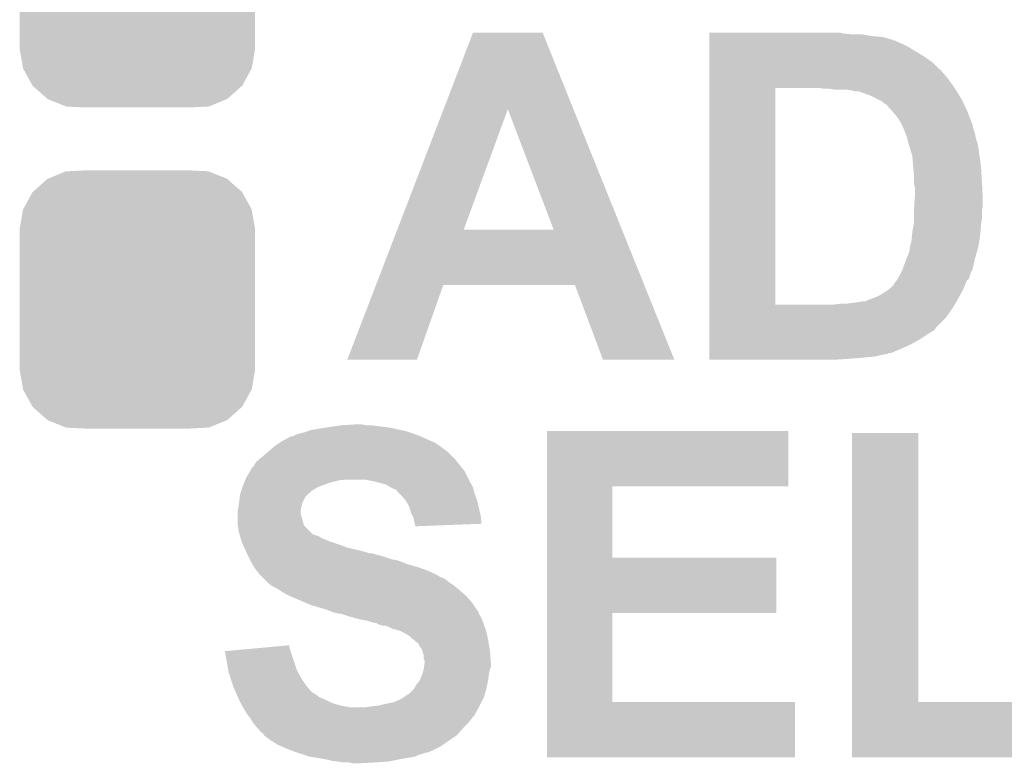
# Model space of a CAD drawing. Extents: x -0.05 to 0.95, y -0.15 to 2.1.
# Tile 29 of 38: x 0.55 to 0.67, y 1.38 to 1.47. Entities that reach past the tile are written whole.
import ezdxf

# ---------------------------------------------------------------- set-up
doc = ezdxf.new("R2010")
doc.units = 0
doc.layers.get('0').update_dxf_attribs({"linetype": 'CONTINUOUS'})
doc.layers.add('PAC1811_CLICK_V100A_GTO', color=14, linetype='CONTINUOUS')
doc.layers.add('PAC1811_CLICK_V100A_GTS', color=12, linetype='CONTINUOUS')

# ---------------------------------------------------------------- blocks, each defined once
blk = doc.blocks.new('CUSTOM_79')
for points in [[(-0.01052, 0.01422), (-0.00841, 0.01508), (0.01054, 0.01422), (0.00839, 0.01508)], [(-0.00841, 0.01508), (-0.00819, 0.01509), (0.00839, 0.01508), (0.00836, 0.01509)], [(-0.00819, 0.01509), (-0.00607, 0.0152), (0.00836, 0.01509), (0.00607, 0.0152)], [(-0.01229, 0.01267), (-0.01059, 0.01419), (0.01231, 0.01267), (0.01057, 0.01419)], [(-0.01059, 0.01419), (-0.01052, 0.01422), (0.01057, 0.01419), (0.01054, 0.01422)], [(-0.01344, 0.01062), (-0.01234, 0.01263), (0.01345, 0.01062), (0.01233, 0.01263)], [(-0.01234, 0.01263), (-0.01229, 0.01267), (0.01233, 0.01263), (0.01231, 0.01267)], [(-0.01385, 0.0083), (-0.01347, 0.01057), (0.01385, 0.0083), (0.01346, 0.01057)], [(-0.01347, 0.01057), (-0.01344, 0.01062), (0.01346, 0.01057), (0.01345, 0.01062)], [(-0.01385, 0.00825), (-0.01385, 0.0083), (0.01385, 0.00825), (0.01385, 0.0083)], [(-0.01385, -0.00825), (-0.01385, 0.00825), (0.01385, -0.00825), (0.01385, 0.00825)], [(-0.01385, -0.0083), (-0.01385, -0.00825), (0.01385, -0.0083), (0.01385, -0.00825)], [(-0.01346, -0.01057), (-0.01385, -0.0083), (0.01347, -0.01057), (0.01385, -0.0083)], [(-0.01345, -0.01062), (-0.01346, -0.01057), (0.01344, -0.01062), (0.01347, -0.01057)], [(-0.01233, -0.01263), (-0.01345, -0.01062), (0.01234, -0.01263), (0.01344, -0.01062)], [(-0.01231, -0.01267), (-0.01233, -0.01263), (0.01229, -0.01267), (0.01234, -0.01263)], [(-0.01057, -0.01419), (-0.01231, -0.01267), (0.01059, -0.01419), (0.01229, -0.01267)], [(-0.01054, -0.01422), (-0.01057, -0.01419), (0.01052, -0.01422), (0.01059, -0.01419)], [(-0.00839, -0.01508), (-0.01054, -0.01422), (0.00841, -0.01508), (0.01052, -0.01422)], [(-0.00836, -0.01509), (-0.00839, -0.01508), (0.00819, -0.01509), (0.00841, -0.01508)], [(-0.00607, -0.0152), (-0.00836, -0.01509), (0.00607, -0.0152), (0.00819, -0.01509)]]:
    blk.add_solid(points)

msp = doc.modelspace()

# ---------------------------------------------------------------- linework, layer by layer
at = {"layer": 'PAC1811_CLICK_V100A_GTO'}
for points in [[(0.60304, 1.4585), (0.6065, 1.4675), (0.61832, 1.4585), (0.6147, 1.4675)], [(0.6065, 1.4675), (0.6065, 1.4675), (0.6147, 1.4675), (0.6065, 1.4675)], [(0.6343, 1.4674), (0.6343, 1.4675), (0.6501, 1.4674), (0.6497, 1.4675)], [(0.6343, 1.4673), (0.6343, 1.4674), (0.6512, 1.4673), (0.6501, 1.4674)], [(0.6343, 1.4671), (0.6343, 1.4673), (0.6535, 1.4671), (0.6523, 1.4673)], [(0.6343, 1.467), (0.6343, 1.4671), (0.6547, 1.467), (0.6535, 1.4671)], [(0.6343, 1.4667), (0.6343, 1.467), (0.6558, 1.4667), (0.6547, 1.467)], [(0.6343, 1.4666), (0.6343, 1.4667), (0.6559, 1.4666), (0.6558, 1.4667)], [(0.6343, 1.4665), (0.6343, 1.4666), (0.6563, 1.4665), (0.6561, 1.4666)], [(0.6343, 1.4666), (0.6343, 1.4666), (0.6561, 1.4666), (0.6559, 1.4666)], [(0.6343, 1.4662), (0.6343, 1.4665), (0.657, 1.4662), (0.6563, 1.4665)], [(0.6343, 1.4658), (0.6343, 1.4662), (0.6578, 1.4658), (0.657, 1.4662)], [(0.6343, 1.4653), (0.6343, 1.4658), (0.6586, 1.4653), (0.6578, 1.4658)], [(0.6343, 1.4647), (0.6343, 1.4653), (0.6596, 1.4647), (0.6586, 1.4653)], [(0.6343, 1.464), (0.6343, 1.4647), (0.6606, 1.464), (0.6596, 1.4647)], [(0.6343, 1.4631), (0.6343, 1.464), (0.6615, 1.4631), (0.6606, 1.464)], [(0.6343, 1.463), (0.6343, 1.4631), (0.6616, 1.463), (0.6616, 1.4631)], [(0.6343, 1.4631), (0.6343, 1.4631), (0.6616, 1.4631), (0.6615, 1.4631)], [(0.6343, 1.4627), (0.6343, 1.463), (0.6619, 1.4627), (0.6616, 1.463)], [(0.6343, 1.4621), (0.6343, 1.4627), (0.6624, 1.4621), (0.6619, 1.4627)], [(0.6343, 1.4614), (0.6343, 1.4621), (0.6629, 1.4614), (0.6624, 1.4621)], [(0.6343, 1.461), (0.6343, 1.4614), (0.66317, 1.461), (0.6629, 1.4614)], [(0.6343, 1.4355), (0.6343, 1.461), (0.6421, 1.4355), (0.6421, 1.461)], [(0.6479, 1.4609), (0.6472, 1.461), (0.66323, 1.4609), (0.66317, 1.461)], [(0.6491, 1.4608), (0.6485, 1.4609), (0.6633, 1.4608), (0.66323, 1.4609)], [(0.6511, 1.4607), (0.6505, 1.4608), (0.66337, 1.4607), (0.6633, 1.4608)], [(0.6515, 1.4606), (0.6511, 1.4607), (0.66343, 1.4606), (0.66337, 1.4607)], [(0.65217, 1.4605), (0.6519, 1.4606), (0.6635, 1.4605), (0.66343, 1.4606)], [(0.6527, 1.4603), (0.65217, 1.4605), (0.66362, 1.4603), (0.6635, 1.4605)], [(0.6533, 1.4601), (0.6527, 1.4603), (0.66374, 1.4601), (0.66362, 1.4603)], [(0.6545, 1.4595), (0.6533, 1.4601), (0.6641, 1.4595), (0.66374, 1.4601)], [(0.6549, 1.4592), (0.6545, 1.4595), (0.66424, 1.4592), (0.6641, 1.4595)], [(0.6552, 1.459), (0.6549, 1.4592), (0.66433, 1.459), (0.66424, 1.4592)], [(0.6554, 1.4588), (0.6552, 1.459), (0.66442, 1.4588), (0.66433, 1.459)], [(0.59758, 1.4443), (0.60304, 1.4585), (0.6054, 1.4443), (0.6106, 1.4585)], [(0.616, 1.4443), (0.6106, 1.4585), (0.62404, 1.4443), (0.61832, 1.4585)], [(0.6554, 1.4587), (0.6554, 1.4588), (0.66447, 1.4587), (0.66442, 1.4588)], [(0.6559, 1.4582), (0.6554, 1.4587), (0.6647, 1.4582), (0.66447, 1.4587)], [(0.6564, 1.4576), (0.6559, 1.4582), (0.66493, 1.4576), (0.6647, 1.4582)], [(0.6568, 1.457), (0.6564, 1.4576), (0.66516, 1.457), (0.66493, 1.4576)], [(0.65685, 1.4569), (0.6568, 1.457), (0.6652, 1.4569), (0.66516, 1.457)], [(0.65695, 1.4567), (0.65685, 1.4569), (0.6653, 1.4567), (0.6652, 1.4569)], [(0.65705, 1.4565), (0.65695, 1.4567), (0.6653, 1.4565), (0.6653, 1.4567)], [(0.6571, 1.4564), (0.65705, 1.4565), (0.66533, 1.4564), (0.6653, 1.4565)], [(0.6573, 1.4559), (0.6571, 1.4564), (0.6655, 1.4559), (0.66533, 1.4564)], [(0.65746, 1.4555), (0.6573, 1.4559), (0.6656, 1.4555), (0.6655, 1.4559)], [(0.6575, 1.4554), (0.65746, 1.4555), (0.66562, 1.4554), (0.6656, 1.4555)], [(0.6576, 1.4551), (0.6575, 1.4554), (0.66568, 1.4551), (0.66562, 1.4554)], [(0.6576, 1.455), (0.6576, 1.4551), (0.6657, 1.455), (0.66568, 1.4551)], [(0.65778, 1.4544), (0.6576, 1.455), (0.6659, 1.4544), (0.6657, 1.455)], [(0.65796, 1.4538), (0.65778, 1.4544), (0.666, 1.4538), (0.6659, 1.4544)], [(0.6582, 1.453), (0.65796, 1.4538), (0.66611, 1.453), (0.666, 1.4538)], [(0.65825, 1.4524), (0.6582, 1.453), (0.6662, 1.4524), (0.66611, 1.453)], [(0.6583, 1.4518), (0.65825, 1.4524), (0.66627, 1.4518), (0.6662, 1.4524)], [(0.65833, 1.4515), (0.6583, 1.4518), (0.6663, 1.4515), (0.66627, 1.4518)], [(0.6584, 1.4507), (0.65833, 1.4515), (0.66635, 1.4507), (0.6663, 1.4515)], [(0.6584, 1.4498), (0.6584, 1.4507), (0.6664, 1.4498), (0.66635, 1.4507)], [(0.6584, 1.4497), (0.6584, 1.4498), (0.66641, 1.4497), (0.6664, 1.4498)], [(0.6585, 1.4493), (0.6584, 1.4497), (0.66643, 1.4493), (0.66641, 1.4497)], [(0.6585, 1.4482), (0.6585, 1.4493), (0.66648, 1.4482), (0.66643, 1.4493)], [(0.65843, 1.4471), (0.65848, 1.4479), (0.6665, 1.4471), (0.6665, 1.4479)], [(0.65848, 1.4479), (0.6585, 1.4482), (0.6665, 1.4479), (0.66648, 1.4482)], [(0.6584, 1.4466), (0.65843, 1.4471), (0.6664, 1.4466), (0.6665, 1.4471)], [(0.6584, 1.4456), (0.6584, 1.4466), (0.6664, 1.4456), (0.6664, 1.4466)], [(0.65837, 1.445), (0.6584, 1.4452), (0.6663, 1.445), (0.66633, 1.4452)], [(0.6584, 1.4452), (0.6584, 1.4456), (0.66633, 1.4452), (0.6664, 1.4456)], [(0.59508, 1.4378), (0.59758, 1.4443), (0.62666, 1.4378), (0.62404, 1.4443)], [(0.59758, 1.4443), (0.59758, 1.4443), (0.616, 1.4443), (0.6054, 1.4443)], [(0.65818, 1.4438), (0.6582, 1.444), (0.6662, 1.4438), (0.66622, 1.444)], [(0.6582, 1.444), (0.65837, 1.445), (0.66622, 1.444), (0.6663, 1.445)], [(0.65795, 1.4424), (0.6581, 1.443), (0.666, 1.4424), (0.66609, 1.443)], [(0.6581, 1.443), (0.65818, 1.4438), (0.66609, 1.443), (0.6662, 1.4438)], [(0.6577, 1.4414), (0.6578, 1.4416), (0.66571, 1.4414), (0.66577, 1.4416)], [(0.6578, 1.4416), (0.6579, 1.4419), (0.66577, 1.4416), (0.66586, 1.4419)], [(0.6579, 1.4422), (0.65795, 1.4424), (0.66594, 1.4422), (0.666, 1.4424)], [(0.6579, 1.4419), (0.6579, 1.4422), (0.66586, 1.4419), (0.66594, 1.4422)], [(0.65707, 1.4397), (0.65756, 1.441), (0.6653, 1.4397), (0.6656, 1.441)], [(0.65756, 1.441), (0.6576, 1.4411), (0.6656, 1.441), (0.66563, 1.4411)], [(0.6576, 1.4412), (0.6577, 1.4413), (0.66566, 1.4412), (0.66569, 1.4413)], [(0.6576, 1.4411), (0.6576, 1.4412), (0.66563, 1.4411), (0.66566, 1.4412)], [(0.6577, 1.4413), (0.6577, 1.4414), (0.66569, 1.4413), (0.66571, 1.4414)], [(0.65675, 1.439), (0.6569, 1.4393), (0.665, 1.439), (0.6651, 1.4393)], [(0.6569, 1.4393), (0.657, 1.4395), (0.6651, 1.4393), (0.6652, 1.4395)], [(0.657, 1.4395), (0.65704, 1.4396), (0.6652, 1.4395), (0.6653, 1.4396)], [(0.65704, 1.4396), (0.65707, 1.4397), (0.6653, 1.4396), (0.6653, 1.4397)], [(0.6561, 1.438), (0.65632, 1.4383), (0.66448, 1.438), (0.6646, 1.4383)], [(0.65632, 1.4383), (0.6564, 1.4384), (0.6646, 1.4383), (0.6647, 1.4384)], [(0.6564, 1.4384), (0.65652, 1.4386), (0.6647, 1.4384), (0.6649, 1.4386)], [(0.65652, 1.4386), (0.6567, 1.4389), (0.6649, 1.4386), (0.66497, 1.4389)], [(0.6567, 1.4389), (0.65675, 1.439), (0.66497, 1.4389), (0.665, 1.439)], [(0.5917, 1.429), (0.59508, 1.4378), (0.5999, 1.429), (0.603, 1.4378)], [(0.59508, 1.4378), (0.59508, 1.4378), (0.603, 1.4378), (0.6185, 1.4378)], [(0.6218, 1.429), (0.6185, 1.4378), (0.6302, 1.429), (0.62666, 1.4378)], [(0.6542, 1.4365), (0.6552, 1.4371), (0.66376, 1.4365), (0.66409, 1.4371)], [(0.6552, 1.4371), (0.65545, 1.4373), (0.66409, 1.4371), (0.6642, 1.4373)], [(0.65545, 1.4373), (0.6557, 1.4375), (0.6642, 1.4373), (0.66428, 1.4375)], [(0.6557, 1.4375), (0.6559, 1.4377), (0.66428, 1.4375), (0.66436, 1.4377)], [(0.6559, 1.4377), (0.6561, 1.438), (0.66436, 1.4377), (0.66448, 1.438)], [(0.6512, 1.4357), (0.6519, 1.4358), (0.66331, 1.4357), (0.66337, 1.4358)], [(0.6519, 1.4358), (0.6525, 1.4359), (0.66337, 1.4358), (0.66343, 1.4359)], [(0.6527, 1.4359), (0.6529, 1.436), (0.66343, 1.4359), (0.66348, 1.436)], [(0.6529, 1.436), (0.6532, 1.4361), (0.66348, 1.436), (0.66354, 1.4361)], [(0.6532, 1.4361), (0.65345, 1.4362), (0.66354, 1.4361), (0.6636, 1.4362)], [(0.65345, 1.4362), (0.6542, 1.4365), (0.6636, 1.4362), (0.66376, 1.4365)], [(0.6343, 1.435), (0.6343, 1.4355), (0.6629, 1.435), (0.66319, 1.4355)], [(0.6343, 1.4355), (0.6343, 1.4355), (0.6489, 1.4355), (0.6421, 1.4355)], [(0.6343, 1.4339), (0.6343, 1.435), (0.6621, 1.4339), (0.6629, 1.435)], [(0.6489, 1.4355), (0.6497, 1.4356), (0.66319, 1.4355), (0.66325, 1.4356)], [(0.6504, 1.4356), (0.6512, 1.4357), (0.66325, 1.4356), (0.66331, 1.4357)], [(0.6343, 1.4328), (0.6343, 1.4339), (0.661, 1.4328), (0.6621, 1.4339)], [(0.6343, 1.4325), (0.6343, 1.4328), (0.6608, 1.4325), (0.661, 1.4328)], [(0.6343, 1.4322), (0.6343, 1.4325), (0.6603, 1.4322), (0.6608, 1.4325)], [(0.6343, 1.4318), (0.6343, 1.4322), (0.6597, 1.4318), (0.6603, 1.4322)], [(0.6343, 1.4313), (0.6343, 1.4318), (0.6589, 1.4313), (0.6597, 1.4318)], [(0.6343, 1.4308), (0.6343, 1.4313), (0.658, 1.4308), (0.6589, 1.4313)], [(0.6343, 1.4303), (0.6343, 1.4308), (0.6569, 1.4303), (0.658, 1.4308)], [(0.6343, 1.4298), (0.6343, 1.4303), (0.6557, 1.4298), (0.6569, 1.4303)], [(0.6302, 1.429), (0.6302, 1.429), (0.6302, 1.429), (0.6218, 1.429)], [(0.6343, 1.4297), (0.6343, 1.4298), (0.6553, 1.4297), (0.6554, 1.4298)], [(0.6343, 1.4298), (0.6343, 1.4298), (0.6554, 1.4298), (0.6557, 1.4298)], [(0.6343, 1.4296), (0.6343, 1.4297), (0.6547, 1.4296), (0.6553, 1.4297)], [(0.6343, 1.4294), (0.6343, 1.4296), (0.6539, 1.4294), (0.6547, 1.4296)], [(0.6343, 1.4293), (0.6343, 1.4294), (0.6529, 1.4293), (0.6539, 1.4294)], [(0.6343, 1.4292), (0.6343, 1.4293), (0.6518, 1.4292), (0.6529, 1.4293)], [(0.6343, 1.4291), (0.6343, 1.4292), (0.6504, 1.4291), (0.6518, 1.4292)], [(0.6343, 1.429), (0.6343, 1.4291), (0.64891, 1.429), (0.6504, 1.4291)], [(0.6489, 1.429), (0.6343, 1.429), (0.6489, 1.429), (0.64891, 1.429)], [(0.58705, 1.4206), (0.5873, 1.4207), (0.5986, 1.4206), (0.59815, 1.4207)], [(0.5873, 1.4207), (0.5884, 1.4209), (0.59815, 1.4207), (0.59725, 1.4209)], [(0.5884, 1.4209), (0.58905, 1.421), (0.59725, 1.4209), (0.5968, 1.421)], [(0.58905, 1.421), (0.5897, 1.4211), (0.5968, 1.421), (0.596, 1.4211)], [(0.5897, 1.4211), (0.5904, 1.4212), (0.596, 1.4211), (0.5952, 1.4212)], [(0.5904, 1.4212), (0.5911, 1.4213), (0.5952, 1.4212), (0.5945, 1.4213)], [(0.5911, 1.4213), (0.5927, 1.4214), (0.5939, 1.4213), (0.5934, 1.4214)], [(0.584, 1.4194), (0.5851, 1.42), (0.60165, 1.4194), (0.6003, 1.42)], [(0.5853, 1.42), (0.5857, 1.4202), (0.6003, 1.42), (0.59977, 1.4202)], [(0.5857, 1.4202), (0.586, 1.4203), (0.59977, 1.4202), (0.5995, 1.4203)], [(0.586, 1.4203), (0.5868, 1.4205), (0.5995, 1.4203), (0.5989, 1.4205)], [(0.5868, 1.4205), (0.58705, 1.4206), (0.5989, 1.4205), (0.5986, 1.4206)], [(0.6152, 1.4141), (0.6152, 1.4206), (0.6436, 1.4141), (0.6436, 1.4206)], [(0.6152, 1.4206), (0.6152, 1.4206), (0.6436, 1.4206), (0.6152, 1.4206)], [(0.6511, 1.3887), (0.6511, 1.4204), (0.6589, 1.3887), (0.6589, 1.4204)], [(0.6511, 1.4204), (0.6511, 1.4204), (0.6589, 1.4204), (0.6511, 1.4204)], [(0.5823, 1.4181), (0.58299, 1.4187), (0.6036, 1.4181), (0.6028, 1.4187)], [(0.58299, 1.4187), (0.5831, 1.4188), (0.6028, 1.4187), (0.60266, 1.4188)], [(0.5831, 1.4188), (0.5837, 1.4192), (0.60266, 1.4188), (0.6021, 1.4192)], [(0.5837, 1.4192), (0.584, 1.4194), (0.6021, 1.4192), (0.60165, 1.4194)], [(0.581, 1.417), (0.58136, 1.4173), (0.60462, 1.417), (0.6044, 1.4173)], [(0.58136, 1.4173), (0.5816, 1.4175), (0.6044, 1.4173), (0.6042, 1.4175)], [(0.5816, 1.4175), (0.5823, 1.4181), (0.6042, 1.4175), (0.6036, 1.4181)], [(0.58028, 1.4159), (0.5804, 1.4161), (0.6055, 1.4159), (0.60534, 1.4161)], [(0.5804, 1.4162), (0.5807, 1.4165), (0.60526, 1.4162), (0.60502, 1.4165)], [(0.5804, 1.4161), (0.5804, 1.4162), (0.60534, 1.4161), (0.60526, 1.4162)], [(0.5807, 1.4165), (0.58094, 1.4169), (0.60502, 1.4165), (0.6047, 1.4169)], [(0.58094, 1.4169), (0.581, 1.417), (0.6047, 1.4169), (0.60462, 1.417)], [(0.57968, 1.4148), (0.57972, 1.4149), (0.5907, 1.4148), (0.5915, 1.4149)], [(0.57972, 1.4149), (0.5798, 1.4151), (0.606, 1.4149), (0.6059, 1.4151)], [(0.5798, 1.4151), (0.58028, 1.4159), (0.6059, 1.4151), (0.6055, 1.4159)], [(0.5948, 1.4147), (0.5938, 1.4149), (0.6061, 1.4147), (0.606, 1.4149)], [(0.5792, 1.4135), (0.57937, 1.414), (0.5874, 1.4135), (0.5882, 1.414)], [(0.57937, 1.414), (0.5794, 1.4141), (0.5882, 1.414), (0.58847, 1.4141)], [(0.5794, 1.4141), (0.57948, 1.4143), (0.58847, 1.4141), (0.589, 1.4143)], [(0.57948, 1.4143), (0.5796, 1.4146), (0.589, 1.4143), (0.5899, 1.4146)], [(0.5796, 1.4146), (0.57968, 1.4148), (0.5899, 1.4146), (0.5907, 1.4148)], [(0.5956, 1.4145), (0.5948, 1.4147), (0.60621, 1.4145), (0.6061, 1.4147)], [(0.5963, 1.4143), (0.5956, 1.4145), (0.60633, 1.4143), (0.60621, 1.4145)], [(0.5968, 1.414), (0.5963, 1.4143), (0.6065, 1.414), (0.60633, 1.4143)], [(0.5972, 1.4138), (0.5968, 1.414), (0.60655, 1.4138), (0.6065, 1.414)], [(0.5975, 1.4137), (0.5972, 1.4138), (0.60657, 1.4137), (0.60655, 1.4138)], [(0.6152, 1.4057), (0.6152, 1.4141), (0.6229, 1.4057), (0.6229, 1.4141)], [(0.6152, 1.4141), (0.6152, 1.4141), (0.6229, 1.4141), (0.6436, 1.4141)], [(0.579, 1.4124), (0.57906, 1.4129), (0.58655, 1.4124), (0.5868, 1.4129)], [(0.57906, 1.4129), (0.5791, 1.4132), (0.5868, 1.4129), (0.5871, 1.4132)], [(0.5791, 1.4132), (0.57913, 1.4133), (0.5871, 1.4132), (0.5872, 1.4133)], [(0.57913, 1.4133), (0.57917, 1.4134), (0.5872, 1.4133), (0.5874, 1.4134)], [(0.57917, 1.4134), (0.5792, 1.4135), (0.5874, 1.4134), (0.5874, 1.4135)], [(0.5975, 1.4136), (0.5975, 1.4137), (0.6066, 1.4136), (0.60657, 1.4137)], [(0.5979, 1.4132), (0.5975, 1.4136), (0.6067, 1.4132), (0.6066, 1.4136)], [(0.5981, 1.413), (0.5979, 1.4132), (0.60678, 1.413), (0.6067, 1.4132)], [(0.5986, 1.4124), (0.5981, 1.413), (0.607, 1.4124), (0.60678, 1.413)], [(0.5788, 1.4111), (0.5789, 1.4117), (0.5862, 1.4111), (0.5863, 1.4117)], [(0.5789, 1.4117), (0.57896, 1.4121), (0.5863, 1.4117), (0.5864, 1.4121)], [(0.57896, 1.4121), (0.579, 1.4124), (0.5864, 1.4121), (0.58655, 1.4124)], [(0.599, 1.4117), (0.5986, 1.4124), (0.60716, 1.4117), (0.607, 1.4124)], [(0.59906, 1.4115), (0.599, 1.4117), (0.6072, 1.4115), (0.60716, 1.4117)], [(0.5992, 1.411), (0.59906, 1.4115), (0.60733, 1.411), (0.6072, 1.4115)], [(0.5788, 1.4109), (0.5788, 1.4111), (0.5862, 1.4109), (0.5862, 1.4111)], [(0.5788, 1.4103), (0.5788, 1.4109), (0.5864, 1.4103), (0.5862, 1.4109)], [(0.5788, 1.4098), (0.5788, 1.4103), (0.58652, 1.4098), (0.5864, 1.4103)], [(0.59935, 1.4107), (0.5992, 1.411), (0.6074, 1.4107), (0.60733, 1.411)], [(0.5995, 1.4104), (0.59935, 1.4107), (0.60743, 1.4104), (0.6074, 1.4107)], [(0.5996, 1.4099), (0.5995, 1.4104), (0.60748, 1.4099), (0.60743, 1.4104)], [(0.57883, 1.4095), (0.5788, 1.4098), (0.5866, 1.4095), (0.58652, 1.4098)], [(0.5789, 1.4089), (0.57883, 1.4095), (0.5872, 1.4089), (0.5866, 1.4095)], [(0.59965, 1.4097), (0.5996, 1.4099), (0.6075, 1.4097), (0.60748, 1.4099)], [(0.5997, 1.4095), (0.59965, 1.4097), (0.60229, 1.4095), (0.6075, 1.4097)], [(0.5997, 1.4094), (0.5997, 1.4095), (0.5997, 1.4094), (0.60229, 1.4095)], [(0.57901, 1.4085), (0.5789, 1.4089), (0.5876, 1.4085), (0.5872, 1.4089)], [(0.57904, 1.4084), (0.57901, 1.4085), (0.5878, 1.4084), (0.5876, 1.4085)], [(0.5791, 1.4082), (0.57904, 1.4084), (0.5884, 1.4082), (0.5878, 1.4084)], [(0.57916, 1.408), (0.5791, 1.4082), (0.5887, 1.408), (0.5884, 1.4082)], [(0.57927, 1.4076), (0.57916, 1.408), (0.5897, 1.4076), (0.5887, 1.408)], [(0.5793, 1.4075), (0.57927, 1.4076), (0.59, 1.4075), (0.5897, 1.4076)], [(0.57944, 1.4072), (0.5793, 1.4075), (0.5909, 1.4072), (0.59, 1.4075)], [(0.57958, 1.4069), (0.57944, 1.4072), (0.5917, 1.4069), (0.5909, 1.4072)], [(0.57967, 1.4067), (0.57958, 1.4069), (0.5925, 1.4067), (0.5917, 1.4069)], [(0.57976, 1.4065), (0.57967, 1.4067), (0.5934, 1.4065), (0.5925, 1.4067)], [(0.5799, 1.4062), (0.57976, 1.4065), (0.5944, 1.4062), (0.5934, 1.4065)], [(0.57995, 1.4061), (0.5799, 1.4062), (0.595, 1.4061), (0.5947, 1.4062)], [(0.5799, 1.4062), (0.5799, 1.4062), (0.5947, 1.4062), (0.5944, 1.4062)], [(0.58005, 1.4059), (0.57995, 1.4061), (0.5958, 1.4059), (0.595, 1.4061)], [(0.58025, 1.4055), (0.58005, 1.4059), (0.597, 1.4055), (0.5958, 1.4059)], [(0.6152, 1.3992), (0.6152, 1.4057), (0.6422, 1.3992), (0.6422, 1.4057)], [(0.6152, 1.4057), (0.6152, 1.4057), (0.6422, 1.4057), (0.6229, 1.4057)], [(0.5803, 1.4054), (0.58025, 1.4055), (0.5976, 1.4054), (0.597, 1.4055)], [(0.5805, 1.405), (0.5803, 1.4054), (0.59864, 1.405), (0.5976, 1.4054)], [(0.58056, 1.4049), (0.5805, 1.405), (0.5989, 1.4049), (0.59864, 1.405)], [(0.5808, 1.4045), (0.58056, 1.4049), (0.6003, 1.4045), (0.5989, 1.4049)], [(0.58117, 1.404), (0.5808, 1.4045), (0.6016, 1.404), (0.6003, 1.4045)], [(0.5814, 1.4037), (0.58117, 1.404), (0.6022, 1.4037), (0.6016, 1.404)], [(0.5817, 1.4034), (0.5814, 1.4037), (0.6027, 1.4034), (0.6022, 1.4037)], [(0.5819, 1.4032), (0.5817, 1.4034), (0.6032, 1.4032), (0.6028, 1.4034)], [(0.5817, 1.4034), (0.5817, 1.4034), (0.6028, 1.4034), (0.6027, 1.4034)], [(0.5823, 1.4028), (0.5819, 1.4032), (0.6037, 1.4028), (0.6032, 1.4032)], [(0.5828, 1.4024), (0.5823, 1.4028), (0.6043, 1.4024), (0.6037, 1.4028)], [(0.5834, 1.4021), (0.5828, 1.4024), (0.60465, 1.4021), (0.6043, 1.4024)], [(0.584, 1.4017), (0.5834, 1.4021), (0.60512, 1.4017), (0.60465, 1.4021)], [(0.5847, 1.4013), (0.584, 1.4017), (0.60558, 1.4013), (0.60512, 1.4017)], [(0.58493, 1.4012), (0.5847, 1.4013), (0.6057, 1.4012), (0.60558, 1.4013)], [(0.5868, 1.4004), (0.58493, 1.4012), (0.6064, 1.4004), (0.6057, 1.4012)], [(0.5875, 1.4001), (0.5868, 1.4004), (0.6066, 1.4001), (0.6064, 1.4004)], [(0.5889, 1.3997), (0.5875, 1.4001), (0.60687, 1.3997), (0.6066, 1.4001)], [(0.5895, 1.3995), (0.5889, 1.3997), (0.607, 1.3995), (0.60687, 1.3997)], [(0.58975, 1.3994), (0.5895, 1.3995), (0.6071, 1.3994), (0.607, 1.3995)], [(0.59, 1.3993), (0.58975, 1.3994), (0.60713, 1.3993), (0.6071, 1.3994)], [(0.5904, 1.3992), (0.59, 1.3993), (0.60717, 1.3992), (0.60713, 1.3993)], [(0.5907, 1.3991), (0.5904, 1.3992), (0.6072, 1.3991), (0.60717, 1.3992)], [(0.5919, 1.3988), (0.591, 1.3991), (0.60738, 1.3988), (0.6072, 1.3991)], [(0.5926, 1.3986), (0.5919, 1.3988), (0.6075, 1.3986), (0.60738, 1.3988)], [(0.6152, 1.3887), (0.6152, 1.3992), (0.6229, 1.3887), (0.6229, 1.3992)], [(0.6152, 1.3992), (0.6152, 1.3992), (0.6229, 1.3992), (0.6422, 1.3992)], [(0.5934, 1.3984), (0.5926, 1.3986), (0.60757, 1.3984), (0.6075, 1.3986)], [(0.594, 1.3983), (0.5934, 1.3984), (0.60761, 1.3983), (0.60757, 1.3984)], [(0.5946, 1.3981), (0.594, 1.3983), (0.60769, 1.3981), (0.60761, 1.3983)], [(0.5951, 1.398), (0.5946, 1.3981), (0.60772, 1.398), (0.60769, 1.3981)], [(0.5955, 1.3978), (0.5951, 1.398), (0.6078, 1.3978), (0.60772, 1.398)], [(0.5959, 1.3977), (0.5955, 1.3978), (0.60783, 1.3977), (0.6078, 1.3978)], [(0.5965, 1.3976), (0.5962, 1.3977), (0.60787, 1.3976), (0.60783, 1.3977)], [(0.5971, 1.3973), (0.5965, 1.3976), (0.60797, 1.3973), (0.60787, 1.3976)], [(0.5979, 1.3971), (0.5972, 1.3973), (0.60803, 1.3971), (0.60797, 1.3973)], [(0.5983, 1.3969), (0.5979, 1.3971), (0.6081, 1.3969), (0.60803, 1.3971)], [(0.5985, 1.3968), (0.5983, 1.3969), (0.60812, 1.3968), (0.6081, 1.3969)], [(0.599, 1.3965), (0.5985, 1.3968), (0.60818, 1.3965), (0.60812, 1.3968)], [(0.5993, 1.3962), (0.599, 1.3965), (0.60824, 1.3962), (0.60818, 1.3965)], [(0.58165, 1.3951), (0.5849, 1.3954), (0.5849, 1.3951), (0.5849, 1.3954)], [(0.5996, 1.396), (0.5993, 1.3962), (0.60828, 1.396), (0.60824, 1.3962)], [(0.5997, 1.3959), (0.5996, 1.396), (0.6083, 1.3959), (0.60828, 1.396)], [(0.5999, 1.3957), (0.5997, 1.3959), (0.60833, 1.3957), (0.6083, 1.3959)], [(0.6002, 1.3953), (0.6, 1.3957), (0.6084, 1.3953), (0.60833, 1.3957)], [(0.6005, 1.3949), (0.6002, 1.3953), (0.60847, 1.3949), (0.6084, 1.3953)], [(0.5773, 1.3947), (0.58165, 1.3951), (0.58503, 1.3947), (0.5849, 1.3951)], [(0.5775, 1.3936), (0.5773, 1.3947), (0.5854, 1.3936), (0.58503, 1.3947)], [(0.60055, 1.3947), (0.6005, 1.3949), (0.6085, 1.3947), (0.60847, 1.3949)], [(0.6006, 1.3945), (0.60055, 1.3947), (0.60852, 1.3945), (0.6085, 1.3947)], [(0.6007, 1.3942), (0.6006, 1.3945), (0.60854, 1.3942), (0.60852, 1.3945)], [(0.6007, 1.3938), (0.6007, 1.3942), (0.60857, 1.3938), (0.60854, 1.3942)], [(0.5777, 1.3924), (0.5775, 1.3936), (0.5858, 1.3924), (0.5854, 1.3936)], [(0.6008, 1.3936), (0.6007, 1.3938), (0.60858, 1.3936), (0.60857, 1.3938)], [(0.60073, 1.3928), (0.6008, 1.3933), (0.6086, 1.3928), (0.6086, 1.3933)], [(0.6008, 1.3934), (0.6008, 1.3936), (0.6086, 1.3934), (0.60858, 1.3936)], [(0.6008, 1.3933), (0.6008, 1.3934), (0.6086, 1.3933), (0.6086, 1.3934)], [(0.57797, 1.3915), (0.5777, 1.3924), (0.5863, 1.3915), (0.5858, 1.3924)], [(0.60029, 1.3914), (0.6005, 1.3919), (0.6083, 1.3914), (0.60836, 1.3919)], [(0.6005, 1.3919), (0.60059, 1.3922), (0.60836, 1.3919), (0.6084, 1.3922)], [(0.60059, 1.3922), (0.6007, 1.3926), (0.6084, 1.3922), (0.6085, 1.3926)], [(0.6007, 1.3926), (0.60073, 1.3928), (0.6085, 1.3926), (0.6086, 1.3928)], [(0.578, 1.3914), (0.57797, 1.3915), (0.58637, 1.3914), (0.5863, 1.3915)], [(0.57827, 1.3906), (0.578, 1.3914), (0.5869, 1.3906), (0.58637, 1.3914)], [(0.5783, 1.3905), (0.57827, 1.3906), (0.58699, 1.3905), (0.5869, 1.3906)], [(0.59962, 1.3904), (0.5998, 1.3907), (0.6081, 1.3904), (0.60816, 1.3907)], [(0.5998, 1.3907), (0.6002, 1.3912), (0.60816, 1.3907), (0.60826, 1.3912)], [(0.6002, 1.3912), (0.60029, 1.3914), (0.60826, 1.3912), (0.6083, 1.3914)], [(0.57861, 1.3898), (0.5783, 1.3905), (0.5876, 1.3898), (0.58699, 1.3905)], [(0.5787, 1.3896), (0.57861, 1.3898), (0.588, 1.3896), (0.5877, 1.3898)], [(0.57861, 1.3898), (0.57861, 1.3898), (0.5877, 1.3898), (0.5876, 1.3898)], [(0.57883, 1.3893), (0.5787, 1.3896), (0.5884, 1.3893), (0.588, 1.3896)], [(0.59838, 1.3893), (0.5988, 1.3896), (0.6078, 1.3893), (0.60788, 1.3896)], [(0.5988, 1.3896), (0.599, 1.3897), (0.60788, 1.3896), (0.60791, 1.3897)], [(0.599, 1.3897), (0.5995, 1.3902), (0.60791, 1.3897), (0.60805, 1.3902)], [(0.5995, 1.3902), (0.59962, 1.3904), (0.60805, 1.3902), (0.6081, 1.3904)], [(0.57897, 1.389), (0.57883, 1.3893), (0.5891, 1.389), (0.5884, 1.3893)], [(0.5791, 1.3887), (0.57897, 1.389), (0.5897, 1.3887), (0.5891, 1.389)], [(0.57916, 1.3886), (0.5791, 1.3887), (0.5899, 1.3886), (0.5897, 1.3887)], [(0.57933, 1.3883), (0.57916, 1.3886), (0.5909, 1.3883), (0.5899, 1.3886)], [(0.57944, 1.3881), (0.57933, 1.3883), (0.592, 1.3881), (0.5909, 1.3883)], [(0.5945, 1.3882), (0.5954, 1.3883), (0.60725, 1.3882), (0.6073, 1.3883)], [(0.5954, 1.3883), (0.5962, 1.3885), (0.6073, 1.3883), (0.6074, 1.3885)], [(0.5962, 1.3885), (0.5972, 1.3887), (0.6074, 1.3885), (0.6075, 1.3887)], [(0.5972, 1.3887), (0.5981, 1.3891), (0.6075, 1.3887), (0.6077, 1.3891)], [(0.5981, 1.3891), (0.59838, 1.3893), (0.6077, 1.3891), (0.6078, 1.3893)], [(0.6152, 1.3822), (0.6152, 1.3887), (0.6444, 1.3822), (0.6444, 1.3887)], [(0.6152, 1.3887), (0.6152, 1.3887), (0.6444, 1.3887), (0.6229, 1.3887)], [(0.6511, 1.3822), (0.6511, 1.3887), (0.6782, 1.3822), (0.6782, 1.3887)], [(0.6511, 1.3887), (0.6511, 1.3887), (0.6782, 1.3887), (0.6589, 1.3887)], [(0.5799, 1.3873), (0.57944, 1.3881), (0.60675, 1.3873), (0.60719, 1.3881)], [(0.57998, 1.3872), (0.5799, 1.3873), (0.6067, 1.3872), (0.60675, 1.3873)], [(0.58006, 1.3871), (0.57998, 1.3872), (0.6067, 1.3871), (0.6067, 1.3872)], [(0.5803, 1.3868), (0.58006, 1.3871), (0.60637, 1.3868), (0.6066, 1.3871)], [(0.58006, 1.3871), (0.58006, 1.3871), (0.6066, 1.3871), (0.6067, 1.3871)], [(0.5939, 1.3881), (0.5945, 1.3882), (0.60719, 1.3881), (0.60725, 1.3882)], [(0.58036, 1.3867), (0.5803, 1.3868), (0.6063, 1.3867), (0.60637, 1.3868)], [(0.5806, 1.3863), (0.58036, 1.3867), (0.60598, 1.3863), (0.6063, 1.3867)], [(0.58068, 1.3862), (0.5806, 1.3863), (0.6059, 1.3862), (0.60598, 1.3863)], [(0.581, 1.3858), (0.58068, 1.3862), (0.6055, 1.3858), (0.6059, 1.3862)], [(0.5812, 1.3856), (0.581, 1.3858), (0.6053, 1.3856), (0.6055, 1.3858)], [(0.5813, 1.3855), (0.5812, 1.3856), (0.60521, 1.3855), (0.6053, 1.3856)], [(0.5815, 1.3852), (0.5813, 1.3855), (0.60495, 1.3852), (0.60521, 1.3855)], [(0.5818, 1.385), (0.5815, 1.3852), (0.60477, 1.385), (0.60495, 1.3852)], [(0.5819, 1.3849), (0.5818, 1.385), (0.60469, 1.3849), (0.60477, 1.385)], [(0.5819, 1.3848), (0.5819, 1.3849), (0.6046, 1.3848), (0.60469, 1.3849)], [(0.5827, 1.3842), (0.5819, 1.3848), (0.6037, 1.3842), (0.6046, 1.3848)], [(0.5835, 1.3837), (0.5827, 1.3842), (0.60299, 1.3837), (0.6037, 1.3842)], [(0.58395, 1.3835), (0.5835, 1.3837), (0.6027, 1.3835), (0.60299, 1.3837)], [(0.5844, 1.3833), (0.58395, 1.3835), (0.6023, 1.3833), (0.6027, 1.3835)], [(0.5854, 1.3829), (0.5844, 1.3833), (0.6015, 1.3829), (0.6023, 1.3833)], [(0.5857, 1.3828), (0.5854, 1.3829), (0.6013, 1.3828), (0.6014, 1.3829)], [(0.5854, 1.3829), (0.5854, 1.3829), (0.6014, 1.3829), (0.6015, 1.3829)], [(0.5863, 1.3826), (0.5857, 1.3828), (0.6005, 1.3826), (0.6011, 1.3828)], [(0.5857, 1.3828), (0.5857, 1.3828), (0.6011, 1.3828), (0.6013, 1.3828)], [(0.5866, 1.3825), (0.5863, 1.3826), (0.6001, 1.3825), (0.6005, 1.3826)], [(0.5872, 1.3823), (0.5866, 1.3825), (0.5997, 1.3823), (0.6001, 1.3825)], [(0.5878, 1.3822), (0.5872, 1.3823), (0.5992, 1.3822), (0.5997, 1.3823)], [(0.589, 1.382), (0.5878, 1.3822), (0.598, 1.382), (0.5992, 1.3822)], [(0.5899, 1.3818), (0.589, 1.382), (0.597, 1.3818), (0.598, 1.382)], [(0.5906, 1.3817), (0.5899, 1.3818), (0.5965, 1.3817), (0.597, 1.3818)], [(0.5913, 1.3816), (0.5906, 1.3817), (0.5949, 1.3816), (0.5965, 1.3817)], [(0.5924, 1.3815), (0.5919, 1.3816), (0.5931, 1.3815), (0.5949, 1.3816)]]:
    msp.add_solid(points, dxfattribs=at)

# ---------------------------------------------------------------- block references
at = {"layer": 'PAC1811_CLICK_V100A_GTS'}
for p in [(0.567, 1.4739), (0.567, 1.4361)]:
    msp.add_blockref('CUSTOM_79', p, dxfattribs=at)

doc.saveas('drawing.dxf')
